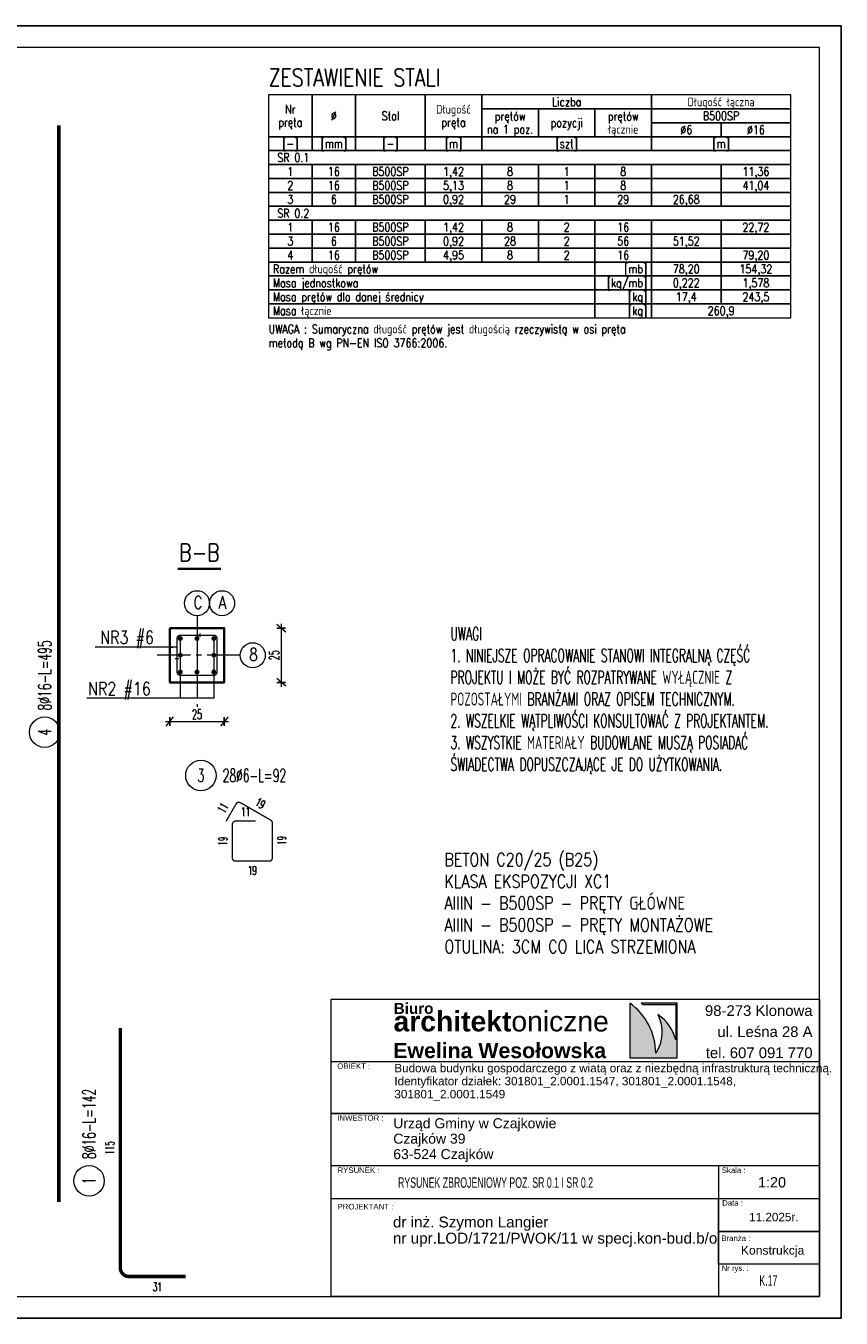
# Model space of a CAD drawing. Header units: centimetres. Extents: x 125945 to 146944, y 20629 to 31773.
# Tile 44 of 80: x 141631 to 142005, y 20629 to 21223. Entities that reach past the tile are written whole.
import ezdxf
from ezdxf.enums import TextEntityAlignment as Align

# ---------------------------------------------------------------- set-up
doc = ezdxf.new("R2010")
doc.units = ezdxf.units.CM
doc.linetypes.add('CENTER2', pattern=[28.575, 19.05, -3.175, 3.175, -3.175])
for name, color, linetype, lineweight in [('7TYTUŁY_Nr_pióra__10_Nr_pióra__134', 255, 'Continuous', 0), ('7TYTUŁY_Nr_pióra__181_Nr_pióra__7', 7, 'Continuous', 13), ('7TYTUŁY_Nr_pióra__201_Nr_pióra__7', 7, 'Continuous', 13), ('e-cad_cienkie', 88, 'Continuous', 15), ('e-cad_opisy', 7, 'Continuous', 15), ('e-cad_osie', 172, 'CENTER2', 9), ('e-cad_wymiary', 66, 'Continuous', 15), ('K-ŻELBET', 204, 'Continuous', 35), ('Opisy - Tekst_Nr_pióra__1_Nr_pióra__1', 7, 'Continuous', 13), ('Opisy - Tekst_Nr_pióra__1_Nr_pióra__7', 7, 'Continuous', 13), ('przerywana_Nr_pióra__1_Nr_pióra__7', 7, 'Continuous', 13), ('Rysunek 2D - Ogólne_Nr_pióra__1_Nr_pióra__7', 7, 'Continuous', 13)]:
    doc.layers.add(name, color=color, linetype=linetype, lineweight=lineweight)
for name, color, linetype in [('BS_txc', 1, 'Continuous'), ('BZ_prs', 2, 'Continuous'), ('e-cad_prety_przekroj', 4, 'Continuous'), ('e-cad_prety_widok', 3, 'Continuous'), ('e-cad_strzemiona', 3, 'Continuous')]:
    doc.layers.add(name, color=color, linetype=linetype)
doc.styles.add('Arial', font='arial.ttf')
doc.styles.add('e-cad_1', font='simplex.shx', dxfattribs={"width": 0.6})
doc.styles.add('e-cad_2', font='simplex.shx', dxfattribs={"width": 0.8})
doc.styles.add('simpl', font='simplex.shx', dxfattribs={"width": 0.6})
doc.styles.add('STYL_AUTOMATYCZNY_1', font='arial.ttf')
doc.styles.add('STYL_AUTOMATYCZNY_2', font='arial.ttf')
doc.styles.add('STYL_AUTOMATYCZNY_5', font='txt')
doc.dimstyles.new('1_10', dxfattribs={"dimtxt": 2.75, "dimasz": 2, "dimexe": 1.25, "dimexo": 0, "dimgap": 0.8, "dimtad": 1, "dimdec": 1, "dimrnd": 0.5, "dimdsep": 46, "dimtxsty": 'e-cad_1', "dimblk": 'OBLIQUE', "dimcen": 0, "dimdle": 1, "dimclrd": 256, "dimclre": 256, "dimclrt": 256, "dimadec": 0, "dimazin": 0, "dimtfac": 1, "dimtdec": 1, "dimtix": 1, "dimtmove": 2, "dimatfit": 3, "dimfxl": 1.25, "dimfxlon": 1, "dimtfill": 1, "dimtfillclr": 256, "dimlwd": 9, "dimarcsym": 0})
doc.dimstyles.new('e-cad_1_20_[cm]', dxfattribs={"dimscale": 2, "dimtxt": 2.25, "dimasz": 1.75, "dimexe": 1, "dimexo": 0, "dimgap": 0.5, "dimtad": 1, "dimdec": 1, "dimrnd": 0.5, "dimdsep": 46, "dimtxsty": 'simpl', "dimblk": 'OBLIQUE', "dimcen": 0, "dimdle": 1, "dimclrd": 256, "dimclre": 256, "dimclrt": 256, "dimadec": 0, "dimazin": 0, "dimtfac": 1, "dimtdec": 1, "dimtix": 1, "dimtmove": 2, "dimatfit": 3, "dimldrblk": 'OBLIQUE', "dimfxl": 1, "dimfxlon": 1, "dimlwd": -1, "dimarcsym": 0})

# ---------------------------------------------------------------- blocks, each defined once
blk = doc.blocks.new('e-cad_przekroj_nazwa_1')
at = {"const_width": 0.5}
blk.add_lwpolyline([(5, 0), (-5, 0)], dxfattribs=at)
at = {"style": 'e-cad_1', "width": 0.8}
blk.add_attdef('SYMBOL', text='', height=4, dxfattribs=at).set_placement((0, 1.75), align=Align.CENTER)
blk = doc.blocks.new('_Oblique')
at = {"color": 0, "linetype": 'ByBlock', "lineweight": -2}
blk.add_line((0.5, 0.6), (-0.5, -0.6), dxfattribs=at)
blk = doc.blocks.new('*D4254')
at = {"layer": 'Defpoints', "color": 0}
for p in [(141721.72, 20946.14), (141721.72, 20921.14), (141747.94, 20921.14)]:
    blk.add_point(p, dxfattribs=at)
at = {"layer": 'e-cad_wymiary', "lineweight": -2, "ltscale": 0.8}
for p, q in [((141745.94, 20946.14), (141749.94, 20946.14)), ((141745.94, 20921.14), (141749.94, 20921.14))]:
    blk.add_line(p, q, dxfattribs=at)
at = {"layer": 'e-cad_wymiary', "ltscale": 0.8}
blk.add_line((141747.94, 20948.14), (141747.94, 20919.14), dxfattribs=at)
at = {"layer": 'e-cad_wymiary', "xscale": 3.5, "yscale": 3.5, "zscale": 3.5}
for p, rotation in [((141747.94, 20946.14), 90), ((141747.94, 20921.14), 270)]:
    blk.add_blockref('_Oblique', p, dxfattribs=dict(at, rotation=rotation))
at = {"layer": 'e-cad_wymiary', "ltscale": 0.8, "insert": (141744.69, 20933.64), "char_height": 4.5, "attachment_point": 5, "rotation": 90, "style": 'simpl'}
blk.add_mtext('25', dxfattribs=at)
blk = doc.blocks.new('*D4255')
at = {"layer": 'Defpoints', "color": 0}
for p in [(141696.72, 20921.14), (141721.72, 20921.14), (141721.72, 20903.19)]:
    blk.add_point(p, dxfattribs=at)
at = {"layer": 'e-cad_wymiary', "ltscale": 0.8}
blk.add_line((141694.72, 20903.19), (141723.72, 20903.19), dxfattribs=at)
at = {"layer": 'e-cad_wymiary', "lineweight": -2, "ltscale": 0.8}
for p, q in [((141696.72, 20905.19), (141696.72, 20901.19)), ((141721.72, 20905.19), (141721.72, 20901.19))]:
    blk.add_line(p, q, dxfattribs=at)
at = {"layer": 'e-cad_wymiary', "xscale": 3.5, "yscale": 3.5, "zscale": 3.5, "rotation": 180}
blk.add_blockref('_Oblique', (141696.72, 20903.19), dxfattribs=at)
at = {"layer": 'e-cad_wymiary', "xscale": 3.5, "yscale": 3.5, "zscale": 3.5}
blk.add_blockref('_Oblique', (141721.72, 20903.19), dxfattribs=at)
at = {"layer": 'e-cad_wymiary', "ltscale": 0.8, "insert": (141709.22, 20906.44), "char_height": 4.5, "attachment_point": 5, "style": 'simpl'}
blk.add_mtext('25', dxfattribs=at)
blk = doc.blocks.new('e-cad_ZelbetOpis_7')
blk.add_circle((5, 5), 3.5)
at = {"layer": 'e-cad_opisy', "style": 'e-cad_1', "width": 0.6}
blk.add_attdef('NR', text='', height=3, dxfattribs=at).set_placement((5, 3.5), align=Align.CENTER)
for tag, p in [('OPIS_1', (10, 3.5)), ('UWAGI', (10, -6))]:
    blk.add_attdef(tag, p, '', height=3, dxfattribs=at)
at = {"layer": 'e-cad_opisy', "style": 'e-cad_1', "width": 0.6, "flags": 1}
for tag, p in [('SREDNICA', (25, 8)), ('SZT', (25, 7)), ('GATUNEK_STALI', (25, 6.5)), ('DLUGOSC', (25, 7.5)), ('KLASA_STALI', (25, 6)), ('A', (30, 6.5)), ('KOD', (30, 8)), ('HAK_1', (30, 7.5)), ('HAK_2', (30, 7)), ('B', (30, 6)), ('OPIS_2', (25, 5.5)), ('C', (30, 5.5)), ('D', (30, 5)), ('E', (30, 4.5)), ('F', (30, 4)), ('R', (30, 3.5)), ('HAK_1_DLUGOSC', (30, 3)), ('HAK_2_DLUGOSC', (30, 2.5)), ('KIERUNEK', (30, 2))]:
    blk.add_attdef(tag, p, '', height=0.3, dxfattribs=at)
blk = doc.blocks.new('ccc')
at = {"layer": 'BZ_prs', "style": 'Arial'}
for tag, width, p in [('REWIZJA', 1.5, (-194.8, 113.7)), ('NUMER', 0.8, (-349.1, 114.2))]:
    blk.add_attdef(tag, text='', height=69.6, dxfattribs=dict(at, width=width)).set_placement(p, align=Align.MIDDLE)

msp = doc.modelspace()

# ---------------------------------------------------------------- hatches: boundary and pattern name
at = {"layer": 'e-cad_prety_przekroj', "ltscale": 0.8}
h = msp.add_hatch(color=256, dxfattribs=at)
edge = h.paths.add_edge_path()
edge.add_arc((141701.52, 20941.34), 0.8, 0, 360)
h = msp.add_hatch(color=256, dxfattribs=at)
edge = h.paths.add_edge_path()
edge.add_arc((141709.22, 20941.34), 0.8, 0, 360)
h = msp.add_hatch(color=256, dxfattribs=at)
edge = h.paths.add_edge_path()
edge.add_arc((141716.92, 20941.34), 0.8, 0, 360)
h = msp.add_hatch(color=256, dxfattribs=at)
edge = h.paths.add_edge_path()
edge.add_arc((141701.52, 20933.64), 0.8, 0, 360, ccw=False)
h = msp.add_hatch(color=256, dxfattribs=at)
edge = h.paths.add_edge_path()
edge.add_arc((141716.92, 20933.64), 0.8, 0, 360, ccw=False)
h = msp.add_hatch(color=256, dxfattribs=at)
edge = h.paths.add_edge_path()
edge.add_arc((141701.52, 20925.94), 0.8, 0, 360, ccw=False)
h = msp.add_hatch(color=256, dxfattribs=at)
edge = h.paths.add_edge_path()
edge.add_arc((141709.22, 20925.94), 0.8, 0, 360, ccw=False)
h = msp.add_hatch(color=256, dxfattribs=at)
edge = h.paths.add_edge_path()
edge.add_arc((141716.92, 20925.94), 0.8, 0, 360, ccw=False)
at = {"layer": 'Rysunek 2D - Ogólne_Nr_pióra__1_Nr_pióra__7', "linetype": 'Continuous', "lineweight": 13}
msp.add_hatch(color=7, dxfattribs=at).paths.add_polyline_path([(141920.08, 20750.72, 0.239538), (141908.08, 20773.8), (141908.08, 20748.63), (141929.88, 20748.63), (141929.88, 20773.8), (141913.32, 20773.8), (141914.22, 20773.15), (141929.31, 20773.15), (141929.31, 20756.88, 0.173863), (141921.1, 20768.47, -0.258149)])

# ---------------------------------------------------------------- linework, layer by layer
at = {"layer": '7TYTUŁY_Nr_pióra__10_Nr_pióra__134', "color": 255, "linetype": 'Continuous', "lineweight": 0, "flags": 128}
msp.add_lwpolyline([(141948.92, 20653.94), (141995.29, 20653.94), (141995.29, 20668.83), (141948.92, 20668.83)], close=True, dxfattribs=at)
at = {"layer": '7TYTUŁY_Nr_pióra__181_Nr_pióra__7', "color": 7, "linetype": 'Continuous', "lineweight": 13, "flags": 128}
msp.add_lwpolyline([(141995.29, 20638.94), (141770.83, 20638.94), (141770.83, 20775.59), (141995.29, 20775.59)], close=True, dxfattribs=at)
at = {"layer": '7TYTUŁY_Nr_pióra__201_Nr_pióra__7', "color": 7, "linetype": 'Continuous', "lineweight": 13, "flags": 128}
for points in [[(141995.29, 20722.94), (141770.83, 20722.94), (141770.83, 20746.94), (141995.29, 20746.94)], [(141995.29, 20698.94), (141770.83, 20698.94), (141770.83, 20722.94), (141995.29, 20722.94)], [(141948.92, 20638.94), (141995.29, 20638.94), (141995.29, 20698.94), (141948.92, 20698.94)], [(141995.29, 20638.94), (141770.83, 20638.94), (141770.83, 20683.94), (141995.29, 20683.94)], [(141995.29, 20668.83), (141948.92, 20668.83), (141948.92, 20683.94), (141995.29, 20683.94)], [(141995.29, 20653.72), (141948.92, 20653.72), (141948.92, 20668.83), (141995.29, 20668.83)]]:
    msp.add_lwpolyline(points, close=True, dxfattribs=at)
at = {"layer": 'Defpoints'}
msp.add_lwpolyline([(141065.29, 20628.94), (142005.29, 20628.94), (142005.29, 21222.94), (141065.29, 21222.94)], close=True, dxfattribs=at)
at = {"layer": 'e-cad_cienkie', "ltscale": 0.8}
for p, q in [((141710.72, 20942.04), (141710.72, 20943.64)), ((141699.22, 20932.14), (141700.82, 20932.14))]:
    msp.add_line(p, q, dxfattribs=at)
at = {"layer": 'e-cad_cienkie'}
msp.add_lwpolyline([(141125.29, 20638.94), (141995.29, 20638.94), (141995.29, 21212.94), (141125.29, 21212.94)], close=True, dxfattribs=at)
at = {"layer": 'e-cad_cienkie', "ltscale": 0.8}
for points in [[(141742.1, 21171.99), (141762.1, 21171.99), (141762.1, 21191.19), (141742.1, 21191.19)], [(141762.1, 21171.99), (141782.1, 21171.99), (141782.1, 21191.19), (141762.1, 21191.19)], [(141782.1, 21171.99), (141814.1, 21171.99), (141814.1, 21191.19), (141782.1, 21191.19)], [(141814.1, 21171.99), (141840.1, 21171.99), (141840.1, 21191.19), (141814.1, 21191.19)], [(141840.1, 21184.79), (141918.1, 21184.79), (141918.1, 21191.19), (141840.1, 21191.19)], [(141918.1, 21184.79), (141982.1, 21184.79), (141982.1, 21191.19), (141918.1, 21191.19)], [(141840.1, 21171.99), (141866.1, 21171.99), (141866.1, 21184.79), (141840.1, 21184.79)], [(141866.1, 21171.99), (141892.1, 21171.99), (141892.1, 21184.79), (141866.1, 21184.79)], [(141892.1, 21171.99), (141918.1, 21171.99), (141918.1, 21184.79), (141892.1, 21184.79)], [(141918.1, 21178.39), (141982.1, 21178.39), (141982.1, 21184.79), (141918.1, 21184.79)], [(141918.1, 21171.99), (141950.1, 21171.99), (141950.1, 21178.39), (141918.1, 21178.39)], [(141950.1, 21171.99), (141982.1, 21171.99), (141982.1, 21178.39), (141950.1, 21178.39)], [(141742.1, 21165.59), (141762.1, 21165.59), (141762.1, 21171.99), (141742.1, 21171.99)], [(141762.1, 21165.59), (141782.1, 21165.59), (141782.1, 21171.99), (141762.1, 21171.99)], [(141782.1, 21165.59), (141814.1, 21165.59), (141814.1, 21171.99), (141782.1, 21171.99)], [(141814.1, 21165.59), (141840.1, 21165.59), (141840.1, 21171.99), (141814.1, 21171.99)], [(141840.1, 21165.59), (141918.1, 21165.59), (141918.1, 21171.99), (141840.1, 21171.99)], [(141918.1, 21165.59), (141982.1, 21165.59), (141982.1, 21171.99), (141918.1, 21171.99)], [(141742.1, 21159.19), (141982.1, 21159.19), (141982.1, 21165.59), (141742.1, 21165.59)], [(141742.1, 21152.79), (141762.1, 21152.79), (141762.1, 21159.19), (141742.1, 21159.19)], [(141762.1, 21152.79), (141782.1, 21152.79), (141782.1, 21159.19), (141762.1, 21159.19)], [(141782.1, 21152.79), (141814.1, 21152.79), (141814.1, 21159.19), (141782.1, 21159.19)], [(141814.1, 21152.79), (141840.1, 21152.79), (141840.1, 21159.19), (141814.1, 21159.19)], [(141840.1, 21152.79), (141866.1, 21152.79), (141866.1, 21159.19), (141840.1, 21159.19)], [(141866.1, 21152.79), (141892.1, 21152.79), (141892.1, 21159.19), (141866.1, 21159.19)], [(141892.1, 21152.79), (141918.1, 21152.79), (141918.1, 21159.19), (141892.1, 21159.19)], [(141918.1, 21152.79), (141950.1, 21152.79), (141950.1, 21159.19), (141918.1, 21159.19)], [(141950.1, 21152.79), (141982.1, 21152.79), (141982.1, 21159.19), (141950.1, 21159.19)], [(141742.1, 21146.39), (141762.1, 21146.39), (141762.1, 21152.79), (141742.1, 21152.79)], [(141762.1, 21146.39), (141782.1, 21146.39), (141782.1, 21152.79), (141762.1, 21152.79)], [(141782.1, 21146.39), (141814.1, 21146.39), (141814.1, 21152.79), (141782.1, 21152.79)], [(141814.1, 21146.39), (141840.1, 21146.39), (141840.1, 21152.79), (141814.1, 21152.79)], [(141840.1, 21146.39), (141866.1, 21146.39), (141866.1, 21152.79), (141840.1, 21152.79)], [(141866.1, 21146.39), (141892.1, 21146.39), (141892.1, 21152.79), (141866.1, 21152.79)], [(141892.1, 21146.39), (141918.1, 21146.39), (141918.1, 21152.79), (141892.1, 21152.79)], [(141918.1, 21146.39), (141950.1, 21146.39), (141950.1, 21152.79), (141918.1, 21152.79)], [(141950.1, 21146.39), (141982.1, 21146.39), (141982.1, 21152.79), (141950.1, 21152.79)], [(141742.1, 21139.99), (141762.1, 21139.99), (141762.1, 21146.39), (141742.1, 21146.39)], [(141762.1, 21139.99), (141782.1, 21139.99), (141782.1, 21146.39), (141762.1, 21146.39)], [(141782.1, 21139.99), (141814.1, 21139.99), (141814.1, 21146.39), (141782.1, 21146.39)], [(141814.1, 21139.99), (141840.1, 21139.99), (141840.1, 21146.39), (141814.1, 21146.39)], [(141840.1, 21139.99), (141866.1, 21139.99), (141866.1, 21146.39), (141840.1, 21146.39)], [(141866.1, 21139.99), (141892.1, 21139.99), (141892.1, 21146.39), (141866.1, 21146.39)], [(141892.1, 21139.99), (141918.1, 21139.99), (141918.1, 21146.39), (141892.1, 21146.39)], [(141918.1, 21139.99), (141950.1, 21139.99), (141950.1, 21146.39), (141918.1, 21146.39)], [(141950.1, 21139.99), (141982.1, 21139.99), (141982.1, 21146.39), (141950.1, 21146.39)], [(141742.1, 21133.59), (141982.1, 21133.59), (141982.1, 21139.99), (141742.1, 21139.99)], [(141742.1, 21127.19), (141762.1, 21127.19), (141762.1, 21133.59), (141742.1, 21133.59)], [(141762.1, 21127.19), (141782.1, 21127.19), (141782.1, 21133.59), (141762.1, 21133.59)], [(141782.1, 21127.19), (141814.1, 21127.19), (141814.1, 21133.59), (141782.1, 21133.59)], [(141814.1, 21127.19), (141840.1, 21127.19), (141840.1, 21133.59), (141814.1, 21133.59)], [(141840.1, 21127.19), (141866.1, 21127.19), (141866.1, 21133.59), (141840.1, 21133.59)], [(141866.1, 21127.19), (141892.1, 21127.19), (141892.1, 21133.59), (141866.1, 21133.59)], [(141892.1, 21127.19), (141918.1, 21127.19), (141918.1, 21133.59), (141892.1, 21133.59)], [(141918.1, 21127.19), (141950.1, 21127.19), (141950.1, 21133.59), (141918.1, 21133.59)], [(141950.1, 21127.19), (141982.1, 21127.19), (141982.1, 21133.59), (141950.1, 21133.59)], [(141742.1, 21120.79), (141762.1, 21120.79), (141762.1, 21127.19), (141742.1, 21127.19)], [(141762.1, 21120.79), (141782.1, 21120.79), (141782.1, 21127.19), (141762.1, 21127.19)], [(141782.1, 21120.79), (141814.1, 21120.79), (141814.1, 21127.19), (141782.1, 21127.19)], [(141814.1, 21120.79), (141840.1, 21120.79), (141840.1, 21127.19), (141814.1, 21127.19)], [(141840.1, 21120.79), (141866.1, 21120.79), (141866.1, 21127.19), (141840.1, 21127.19)], [(141866.1, 21120.79), (141892.1, 21120.79), (141892.1, 21127.19), (141866.1, 21127.19)], [(141892.1, 21120.79), (141918.1, 21120.79), (141918.1, 21127.19), (141892.1, 21127.19)], [(141918.1, 21120.79), (141950.1, 21120.79), (141950.1, 21127.19), (141918.1, 21127.19)], [(141950.1, 21120.79), (141982.1, 21120.79), (141982.1, 21127.19), (141950.1, 21127.19)], [(141742.1, 21114.39), (141762.1, 21114.39), (141762.1, 21120.79), (141742.1, 21120.79)], [(141762.1, 21114.39), (141782.1, 21114.39), (141782.1, 21120.79), (141762.1, 21120.79)], [(141782.1, 21114.39), (141814.1, 21114.39), (141814.1, 21120.79), (141782.1, 21120.79)], [(141814.1, 21114.39), (141840.1, 21114.39), (141840.1, 21120.79), (141814.1, 21120.79)], [(141840.1, 21114.39), (141866.1, 21114.39), (141866.1, 21120.79), (141840.1, 21120.79)], [(141866.1, 21114.39), (141892.1, 21114.39), (141892.1, 21120.79), (141866.1, 21120.79)], [(141892.1, 21114.39), (141918.1, 21114.39), (141918.1, 21120.79), (141892.1, 21120.79)], [(141918.1, 21114.39), (141950.1, 21114.39), (141950.1, 21120.79), (141918.1, 21120.79)], [(141950.1, 21114.39), (141982.1, 21114.39), (141982.1, 21120.79), (141950.1, 21120.79)], [(141742.1, 21107.99), (141892.1, 21107.99), (141892.1, 21114.39), (141742.1, 21114.39)], [(141892.1, 21107.99), (141918.1, 21107.99), (141918.1, 21114.39), (141892.1, 21114.39)], [(141918.1, 21107.99), (141950.1, 21107.99), (141950.1, 21114.39), (141918.1, 21114.39)], [(141950.1, 21107.99), (141982.1, 21107.99), (141982.1, 21114.39), (141950.1, 21114.39)], [(141742.1, 21101.59), (141892.1, 21101.59), (141892.1, 21107.99), (141742.1, 21107.99)], [(141892.1, 21101.59), (141918.1, 21101.59), (141918.1, 21107.99), (141892.1, 21107.99)], [(141918.1, 21101.59), (141950.1, 21101.59), (141950.1, 21107.99), (141918.1, 21107.99)], [(141950.1, 21101.59), (141982.1, 21101.59), (141982.1, 21107.99), (141950.1, 21107.99)], [(141742.1, 21095.19), (141892.1, 21095.19), (141892.1, 21101.59), (141742.1, 21101.59)], [(141892.1, 21095.19), (141918.1, 21095.19), (141918.1, 21101.59), (141892.1, 21101.59)], [(141918.1, 21095.19), (141950.1, 21095.19), (141950.1, 21101.59), (141918.1, 21101.59)], [(141950.1, 21095.19), (141982.1, 21095.19), (141982.1, 21101.59), (141950.1, 21101.59)], [(141742.1, 21088.79), (141892.1, 21088.79), (141892.1, 21095.19), (141742.1, 21095.19)], [(141892.1, 21088.79), (141918.1, 21088.79), (141918.1, 21095.19), (141892.1, 21095.19)], [(141918.1, 21088.79), (141982.1, 21088.79), (141982.1, 21095.19), (141918.1, 21095.19)]]:
    msp.add_lwpolyline(points, close=True, dxfattribs=at)
for points in [[(141701.52, 20941.34), (141701.52, 20913.97)], [(141709.22, 20941.34), (141709.22, 20913.97)], [(141716.92, 20941.34), (141716.92, 20913.97)], [(141716.92, 20913.97), (141658.54, 20913.97)]]:
    msp.add_lwpolyline(points, dxfattribs=at)
at = {"layer": 'e-cad_opisy'}
for centre in [(141709.22, 20957.56), (141720.74, 20957.56), (141734.82, 20933.64)]:
    msp.add_circle(centre, 5.76, dxfattribs=at)
at = {"layer": 'e-cad_osie', "ltscale": 0.8}
msp.add_line((141709.22, 20951.8), (141709.22, 20909.91), dxfattribs=at)
msp.add_lwpolyline([(141729.06, 20933.64), (141689.69, 20933.64)], dxfattribs=at)
at = {"layer": 'e-cad_prety_przekroj', "ltscale": 0.8}
for centre in [(141701.52, 20941.34), (141709.22, 20941.34), (141716.92, 20941.34), (141701.52, 20933.64), (141716.92, 20933.64), (141701.52, 20925.94), (141709.22, 20925.94), (141716.92, 20925.94)]:
    msp.add_circle(centre, 0.8, dxfattribs=at)
at = {"layer": 'e-cad_prety_widok', "color": 1, "ltscale": 0.8}
for points in [[(141645.66, 20682.28, 1.6, 1.6, 0), (141645.66, 21177.28, 1.6, 1.6, 0)], [(141673.96, 20762.28, 1.6, 1.6, 0), (141673.96, 20652.08, 1.6, 1.6, 0.414214), (141677.96, 20648.08, 1.6, 1.6, 0), (141703.96, 20648.08, 0, 0, 0)]]:
    msp.add_lwpolyline(points, format="xyseb", dxfattribs=at)
at = {"layer": 'e-cad_strzemiona', "ltscale": 0.8}
for points in [[(141710.72, 20942.84, 0.6, 0.6, 0), (141701.52, 20942.84, 0.6, 0.6, 0.414214), (141700.02, 20941.34, 0.6, 0.6, 0), (141700.02, 20925.94, 0.6, 0.6, 0.414214), (141701.52, 20924.44, 0.6, 0.6, 0), (141716.92, 20924.44, 0.6, 0.6, 0.414214), (141718.42, 20925.94, 0.6, 0.6, 0), (141718.42, 20941.34, 0.6, 0.6, 0.414214), (141716.92, 20942.84, 0.6, 0.6, 0), (141701.52, 20942.84, 0.6, 0.6, 0.414214), (141700.02, 20941.34, 0.6, 0.6, 0), (141700.02, 20932.14, 0, 0, 0)], [(141736.14, 20857.4, 0.6, 0.6, 0), (141726.94, 20857.4, 0.6, 0.6, 0.414214), (141725.44, 20855.9, 0.6, 0.6, 0), (141725.44, 20840.5, 0.6, 0.6, 0.414214), (141726.94, 20839, 0.6, 0.6, 0), (141742.34, 20839, 0.6, 0.6, 0.414214), (141743.84, 20840.5, 0.6, 0.6, 0), (141743.84, 20856.54, 0.6, 0.6, 0.267949), (141743.09, 20857.84, 0.6, 0.6, 0), (141729.2, 20865.85, 0.6, 0.6, 0.414214), (141727.16, 20865.3, 0.6, 0.6, 0), (141722.56, 20857.34, 0, 0, 0)]]:
    msp.add_lwpolyline(points, format="xyseb", dxfattribs=at)
at = {"layer": 'K-ŻELBET', "ltscale": 0.8}
msp.add_lwpolyline([(141696.72, 20946.14), (141721.72, 20946.14), (141721.72, 20921.14), (141696.72, 20921.14), (141696.72, 20946.14)], dxfattribs=at)
at = {"layer": 'Rysunek 2D - Ogólne_Nr_pióra__1_Nr_pióra__7', "color": 7, "linetype": 'Continuous', "lineweight": 13, "flags": 128}
msp.add_lwpolyline([(141920.08, 20750.72, 0.239538), (141908.08, 20773.8), (141908.08, 20748.63), (141929.88, 20748.63), (141929.88, 20773.8), (141913.32, 20773.8), (141914.22, 20773.15), (141929.31, 20773.15), (141929.31, 20756.88, 0.173863), (141921.1, 20768.47, -0.258149)], format="xyb", close=True, dxfattribs=at)

# ---------------------------------------------------------------- block references
at = {"layer": 'BS_txc'}
ref = msp.add_blockref('ccc', (141995.29, 20638.94), dxfattribs=dict(at, xscale=0.16, yscale=0.16, zscale=0.16))
ref.add_attrib('NUMER', 'K.17', dxfattribs={"layer": 'BZ_prs', "height": 4.8, "style": 'Arial', "width": 0.6}).set_placement((141971.85, 20646.24), align=Align.MIDDLE)
ref.add_attrib('REWIZJA', 'RYSUNEK ZBROJENIOWY POZ. SR 0.1 I SR 0.2', dxfattribs={"layer": 'BZ_prs', "height": 4.8, "style": 'Arial', "width": 0.6}).set_placement((141846.43, 20691.26), align=Align.MIDDLE)
at = {"layer": 'e-cad_opisy', "ltscale": 0.8, "xscale": 2, "yscale": 2, "zscale": 2}
msp.add_blockref('e-cad_przekroj_nazwa_1', (141710.29, 20973.37), dxfattribs=at).add_auto_attribs({'SYMBOL': 'B-B'})
at = {"layer": 'e-cad_opisy', "ltscale": 0.8}
ref = msp.add_blockref('e-cad_ZelbetOpis_7', (141649.16, 20888.26), dxfattribs=dict(at, xscale=2, yscale=2, zscale=2, rotation=90))
ref.add_attrib('OPIS_1', '8%%c16-L=495', (141642.16, 20908.26), dxfattribs={"height": 6, "rotation": 90, "style": 'e-cad_1', "width": 0.6})
ref.add_attrib('NR', '4', dxfattribs={"height": 6, "rotation": 90, "style": 'e-cad_1', "width": 0.6}).set_placement((141642.16, 20898.26), align=Align.CENTER)
ref = msp.add_blockref('e-cad_ZelbetOpis_7', (141700.99, 20868.39), dxfattribs=dict(at, xscale=2, yscale=2, zscale=2))
ref.add_attrib('OPIS_1', '28%%c6-L=92', (141720.99, 20875.39), dxfattribs={"height": 6, "style": 'e-cad_1', "width": 0.6})
ref.add_attrib('NR', '3', dxfattribs={"height": 6, "style": 'e-cad_1', "width": 0.6}).set_placement((141710.99, 20875.39), align=Align.CENTER)
ref = msp.add_blockref('e-cad_ZelbetOpis_7', (141669.59, 20682.08), dxfattribs=dict(at, xscale=2, yscale=2, zscale=2, rotation=90))
ref.add_attrib('OPIS_1', '8%%c16-L=142', (141662.59, 20702.08), dxfattribs={"height": 6, "rotation": 90, "style": 'e-cad_1', "width": 0.6})
ref.add_attrib('NR', '1', dxfattribs={"height": 6, "rotation": 90, "style": 'e-cad_1', "width": 0.6}).set_placement((141662.59, 20692.08), align=Align.CENTER)

# ---------------------------------------------------------------- texts
at = {"layer": 'e-cad_opisy', "ltscale": 0.8, "style": 'e-cad_1', "width": 0.8}
for s, height, p in [('ZESTAWIENIE STALI', 8, (141742.1, 21195.19)), ('SR 0.1', 4, (141746.1, 21160.39)), ('SR 0.2', 4, (141746.1, 21134.79)), ('Razem długość prętów', 4, (141744.1, 21109.19)), ('Masa jednostkowa', 4, (141744.1, 21102.79)), ('Masa prętów dla danej średnicy', 4, (141744.1, 21096.39)), ('Masa łącznie', 4, (141744.1, 21089.99)), ('UWAGA : Sumaryczna długość prętów jest długością rzeczywistą w osi pręta', 4, (141742.1, 21081.59)), ('metodą B wg PN-EN ISO 3766:2006.', 4, (141742.1, 21075.19))]:
    msp.add_text(s, height=height, dxfattribs=at).set_placement(p)
for s, p in [('Liczba', (141879.1, 21185.99)), ('Długość łączna', (141950.1, 21185.99)), ('Nr', (141752.1, 21182.59)), ('%%c', (141772.1, 21179.59)), ('Stal', (141798.1, 21179.59)), ('Długość', (141827.1, 21182.59)), ('prętów', (141853.1, 21179.39)), ('prętów', (141905.1, 21179.39)), ('B500SP', (141950.1, 21179.59)), ('pręta', (141752.1, 21176.59)), ('pręta', (141827.1, 21176.59)), ('na 1 poz.', (141853.1, 21173.39)), ('pozycji', (141879.1, 21176.39)), ('łącznie', (141905.1, 21173.39)), ('%%c6', (141934.1, 21173.19)), ('%%c16', (141966.1, 21173.19)), ('[-]', (141752.1, 21166.79)), ('[mm]', (141772.1, 21166.79)), ('[-]', (141798.1, 21166.79)), ('[m]', (141827.1, 21166.79)), ('[szt]', (141879.1, 21166.79)), ('[m]', (141950.1, 21166.79)), ('1', (141752.1, 21153.99)), ('16', (141772.1, 21153.99)), ('B500SP', (141798.1, 21153.99)), ('1,42', (141827.1, 21153.99)), ('8', (141853.1, 21153.99)), ('1', (141879.1, 21153.99)), ('8', (141905.1, 21153.99)), ('11,36', (141966.1, 21153.99)), ('2', (141752.1, 21147.59)), ('16', (141772.1, 21147.59)), ('B500SP', (141798.1, 21147.59)), ('5,13', (141827.1, 21147.59)), ('8', (141853.1, 21147.59)), ('1', (141879.1, 21147.59)), ('8', (141905.1, 21147.59)), ('41,04', (141966.1, 21147.59)), ('3', (141752.1, 21141.19)), ('6', (141772.1, 21141.19)), ('B500SP', (141798.1, 21141.19)), ('0,92', (141827.1, 21141.19)), ('29', (141853.1, 21141.19)), ('1', (141879.1, 21141.19)), ('29', (141905.1, 21141.19)), ('26,68', (141934.1, 21141.19)), ('1', (141752.1, 21128.39)), ('16', (141772.1, 21128.39)), ('B500SP', (141798.1, 21128.39)), ('1,42', (141827.1, 21128.39)), ('8', (141853.1, 21128.39)), ('2', (141879.1, 21128.39)), ('16', (141905.1, 21128.39)), ('22,72', (141966.1, 21128.39)), ('3', (141752.1, 21121.99)), ('6', (141772.1, 21121.99)), ('B500SP', (141798.1, 21121.99)), ('0,92', (141827.1, 21121.99)), ('28', (141853.1, 21121.99)), ('2', (141879.1, 21121.99)), ('56', (141905.1, 21121.99)), ('51,52', (141934.1, 21121.99)), ('4', (141752.1, 21115.59)), ('16', (141772.1, 21115.59)), ('B500SP', (141798.1, 21115.59)), ('4,95', (141827.1, 21115.59)), ('8', (141853.1, 21115.59)), ('2', (141879.1, 21115.59)), ('16', (141905.1, 21115.59)), ('79,20', (141966.1, 21115.59)), ('78,20', (141934.1, 21109.19)), ('154,32', (141966.1, 21109.19)), ('0,222', (141934.1, 21102.79)), ('1,578', (141966.1, 21102.79)), ('17,4', (141934.1, 21096.39)), ('243,5', (141966.1, 21096.39)), ('260,9', (141950.1, 21089.99))]:
    msp.add_text(s, height=4, dxfattribs=at).set_placement(p, align=Align.CENTER)
for s, p in [('[mb]', (141916.1, 21109.19)), ('[kg/mb]', (141916.1, 21102.79)), ('[kg]', (141916.1, 21096.39)), ('[kg]', (141916.1, 21089.99))]:
    msp.add_text(s, height=4, dxfattribs=at).set_placement(p, align=Align.RIGHT)
at = {"layer": 'e-cad_opisy', "ltscale": 2, "style": 'e-cad_2', "width": 0.8}
for s, p in [('C', (141707.59, 20955.04)), ('A', (141719.11, 20955.04)), ('8', (141733.19, 20931.12))]:
    msp.add_text(s, height=5.76, dxfattribs=at).set_placement(p)
at = {"layer": 'e-cad_opisy', "ltscale": 1.2, "style": 'e-cad_1', "width": 0.8}
for s, p in [('NR3 #6', (141664.72, 20938.86)), ('NR2 #16', (141659.16, 20915.27))]:
    msp.add_text(s, height=6, dxfattribs=at).set_placement(p)
at = {"layer": 'e-cad_opisy', "ltscale": 0.8, "style": 'e-cad_1', "width": 0.6}
for s, rotation, p in [('19', 330, (141738.3, 20865.57)), ('11', 60, (141721.13, 20863.47)), ('19', 90, (141721.14, 20848.2)), ('19', 90, (141748.14, 20848.52)), ('115', 90, (141669.16, 20707.18))]:
    msp.add_text(s, height=4, rotation=rotation, dxfattribs=at).set_placement(p, align=Align.MIDDLE_CENTER)
for s, p in [('11', (141731.54, 20861.7)), ('19', (141734.64, 20834.7)), ('31', (141690.96, 20643.28))]:
    msp.add_text(s, height=4, dxfattribs=at).set_placement(p, align=Align.MIDDLE_CENTER)
at = {"layer": 'e-cad_opisy', "ltscale": 4, "char_height": 6, "attachment_point": 1}
for s, insert, width, style in [('UWAGI\\P1. NINIEJSZE OPRACOWANIE STANOWI INTEGRALNĄ CZĘŚĆ PROJEKTU I MOŻE BYĆ ROZPATRYWANE WYŁĄCZNIE Z POZOSTAŁYMI BRANŻAMI ORAZ OPISEM TECHNICZNYM. \\P2. WSZELKIE WĄTPLIWOŚCI KONSULTOWAĆ Z PROJEKTANTEM.\\P3. WSZYSTKIE MATERIAŁY BUDOWLANE MUSZĄ POSIADAĆ ŚWIADECTWA DOPUSZCZAJĄCE JE DO UŻYTKOWANIA.', (141825.74, 20946.51), 162.5576, 'e-cad_1'), ('BETON C20/25 (B25)\\PKLASA EKSPOZYCJI XC1\\PAIIIN - B500SP - PRĘTY GŁÓWNE\\PAIIIN - B500SP - PRĘTY MONTAŻOWE\\POTULINA: 3CM CO LICA STRZEMIONA', (141822.92, 20842.71), 176.5504, 'e-cad_2')]:
    msp.add_mtext(s, dxfattribs=dict(at, insert=insert, width=width, style=style))
at = {"layer": 'Opisy - Tekst_Nr_pióra__1_Nr_pióra__1', "color": 7, "linetype": 'Continuous', "lineweight": 13, "insert": (141799.91, 20745.81), "char_height": 3.84, "width": 199.7791, "attachment_point": 1, "line_spacing_factor": 0.931879, "style": 'STYL_AUTOMATYCZNY_1'}
msp.add_mtext('\\A1;\\pxql,t234.347917;{\\fArial|b0|i0|c238|p0;Budowa budynku gospodarczego z wiatą oraz z niezbędną infrastrukturą techniczną.\\P\\H1.004933x;Identyfikator działek: 301801_2.0001.1547, 301801_2.0001.1548, \\P301801_2.0001.1549}', dxfattribs=at)
at = {"layer": 'Opisy - Tekst_Nr_pióra__1_Nr_pióra__7', "color": 7, "linetype": 'Continuous', "lineweight": 13, "attachment_point": 1, "style": 'STYL_AUTOMATYCZNY_2'}
for s, insert, char_height in [('\\A1;{\\pql;\\pt2250.09;\\fArial|b1|i0|c238|p0;\\W1.000000;Biuro }', (141799.63, 20773.8), 5), ('\\A1;{\\pql;\\pt2249.98;\\fArial|b1|i0|c238|p0;\\W1.000000;architekt\\fArial|b0|i0|c238|p0;\\W1.000000;oniczne }', (141799.55, 20770.03), 9.3), ('\\A1;{\\pql;\\pt2250.18;\\fArial|b1|i0|c238|p0;\\W1.000000;Ewelina Wesołowska}', (141799.41, 20755.46), 7)]:
    msp.add_mtext(s, dxfattribs=dict(at, insert=insert, char_height=char_height))
at = {"layer": 'Opisy - Tekst_Nr_pióra__1_Nr_pióra__7', "color": 7, "linetype": 'Continuous', "lineweight": 13, "style": 'STYL_AUTOMATYCZNY_1'}
for s, insert, char_height, attachment_point, line_spacing_factor in [('\\A1;{\\pqr;\\pt2250.64;\\fArial|b0|i0|c238|p0;\\W1.000000;98-273 Klonowa\\P\\pqr;\\pt2250.64;\\fArial|b0|i0|c238|p0;\\W1.000000;ul. Leśna 28 A\\P\\pqr;\\pt2250.64;\\fArial|b0|i0|c238|p0;\\W1.000000;tel. 607 091 770}', (141992.15, 20772.75), 4.9, 3, 1.185962), ('\\A1;{\\pql;\\pt2250.85;\\fArial|b0|i0|c238|p0;\\W1.000000;Urząd Gminy w Czajkowie\\P\\pql;\\pt2250.85;\\fArial|b0|i0|c238|p0;\\W1.000000;Czajków 39\\P\\pql;\\pt2250.85;\\fArial|b0|i0|c238|p0;\\W1.000000;63-524 Czajków}', (141799.41, 20720.84), 4.6, 1, 0.925461), ('{\\C256;dr inż. Szymon Langier}', (141799.28, 20675.64), 5, 1, 0.921422), ('{\\C256;nr upr.LOD/1721/PWOK/11 w specj.kon-bud.b/o}', (141799.28, 20668.21), 5, 1, 0.921422)]:
    msp.add_mtext(s, dxfattribs=dict(at, insert=insert, char_height=char_height, attachment_point=attachment_point, line_spacing_factor=line_spacing_factor))
at = {"layer": 'przerywana_Nr_pióra__1_Nr_pióra__7', "color": 7, "linetype": 'Continuous', "lineweight": 13, "attachment_point": 7, "style": 'STYL_AUTOMATYCZNY_5'}
for s, insert, char_height in [('\\A1;{\\pql;\\fArial Unicode MS|b0|i0|c0|p0;\\W1.000000;OBIEKT :}', (141773.7, 20743.51), 2.56), ('\\A1;{\\pql;\\fArial Unicode MS|b0|i0|c0|p0;\\W1.000000;INWESTOR :}', (141773.7, 20719.63), 2.56), ('\\A1;{\\pql;\\fArial Unicode MS|b0|i0|c0|p0;\\W1.000000;RYSUNEK :}', (141773.81, 20695.63), 2.56), ('\\A1;{\\pql;\\fArial Unicode MS|b0|i0|c0|p0;\\W1.000000;Skala :}', (141950.41, 20695.63), 2.56), ('\\A1;\\pxql;{\\fArial Unicode MS|b0|i0|c0|p0;1:20}', (141967.07, 20688.96), 4.736), ('\\A1;{\\pql;\\fArial Unicode MS|b0|i0|c0|p0;\\W1.000000;Data :}', (141950.6, 20680.6), 2.56), ('\\A1;{\\fArial Unicode MS|b0|i0|c0|p0;PROJEKTANT :}', (141773.81, 20678.87), 2.56), ('\\A1;{\\pql;\\fArial Unicode MS|b0|i0|c0|p0;\\W1.000000;1\\fArial Unicode MS|b0|i0|c0|p0;\\W1.000000;1\\fArial Unicode MS|b0|i0|c0|p0;\\W1.000000;.2025r.}', (141963.02, 20673.45), 3.84), ('\\A1;{\\pql;\\fArial Unicode MS|b0|i0|c0|p0;\\W1.000000;Branża :}', (141950.22, 20664.34), 2.56), ('\\A1;\\pxql;{\\fArial Unicode MS|b0|i0|c0|p0;Konstrukcja}', (141959.18, 20656.94), 4), ('\\A1;{\\pql;\\fArial Unicode MS|b0|i0|c0|p0;\\W1.000000;Nr rys. :}', (141950.34, 20649.88), 2.56)]:
    msp.add_mtext(s, dxfattribs=dict(at, insert=insert, char_height=char_height))

# ---------------------------------------------------------------- dimensions: what is measured, and where the dimension line sits
at = {"layer": 'e-cad_wymiary', "ltscale": 0.8}
dim = msp.add_linear_dim(base=(141747.94, 20921.14), p1=(141721.72, 20946.14), p2=(141721.72, 20921.14), angle=90, dimstyle='e-cad_1_20_[cm]', dxfattribs=at)
dim.commit()
dim.dimension.update_dxf_attribs({"geometry": '*D4254', "text_midpoint": (141744.69, 20933.64)})
dim = msp.add_linear_dim(base=(141721.72, 20903.19), p1=(141696.72, 20921.14), p2=(141721.72, 20921.14), dimstyle='e-cad_1_20_[cm]', dxfattribs=at)
dim.commit()
dim.dimension.update_dxf_attribs({"geometry": '*D4255', "text_midpoint": (141709.22, 20906.44)})

# ---------------------------------------------------------------- leaders
at = {"layer": 'e-cad_cienkie', "ltscale": 0.8}
msp.add_leader([(141699.97, 20937.34), (141662.42, 20937.34)], dimstyle='1_10', override={"dimasz": 3}, dxfattribs=at)

doc.saveas('drawing.dxf')
